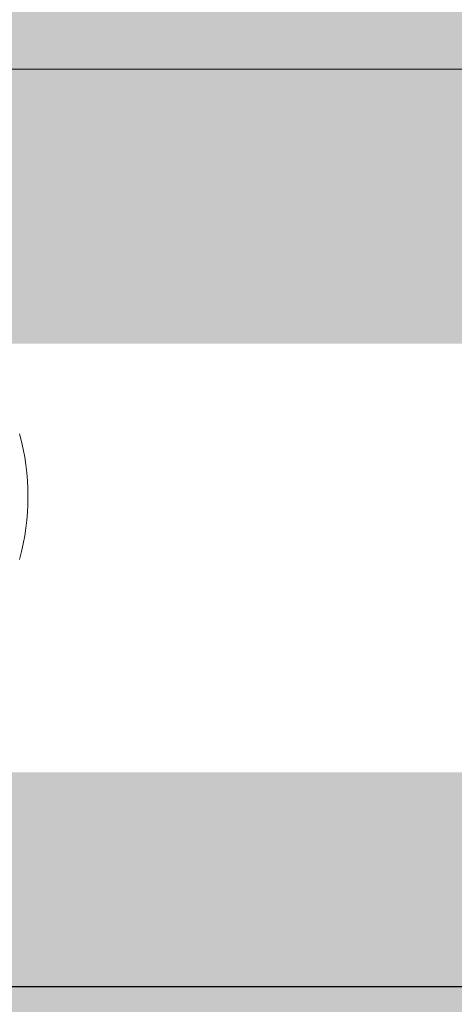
# Model space of a CAD drawing. Header units: millimetres. Extents: x -2074 to 12588, y -3630 to 101167.
# Tile 71 of 256: x 3108.27 to 3113.34, y -1642.97 to -1631.48. Entities that reach past the tile are written whole.
import ezdxf

# ---------------------------------------------------------------- set-up
doc = ezdxf.new("R2010")
doc.units = ezdxf.units.MM
doc.linetypes.add('CONTINOUS', pattern=[0])
for name, color, linetype, lineweight in [('SelinAr_BUD_posadzka', 7, 'Continuous', 20), ('SelinAr_BUD_posadzka cokoły', 5, 'Continuous', 18), ('SelinAr_BUD_posadzka okładziny ścienne', 5, 'Continuous', 20), ('SelinAr_BUD_ściany', 7, 'Continuous', 25), ('SelinAr_WYP_armatura', 8, 'Continuous', 18)]:
    doc.layers.add(name, color=color, linetype=linetype, lineweight=lineweight)
doc.linetypes.add('_EL_VEDENI_NN_NADZ', pattern='A,0.39,-0.59,[109,cadkon.shx,S=0.2,R=0,X=0,Y=0],-1.97,0.39,-0.39', length=3.73)

# ---------------------------------------------------------------- blocks, each defined once
blk = doc.blocks.new('ORAS_ELECTRA')
blk.add_arc((0.9, -0.215), 2.807, 344.8647, 15.1366)
blk = doc.blocks.new('ROCA DAMA_60x32')
blk.add_line((-23, -10.7), (23, -10.7))
blk.add_lwpolyline([(-30, -1.5, -0.414214), (-28.5, 0), (28.5, 0, -0.414214), (30, -1.5), (30, -27, -0.414214), (25, -32), (-25, -32, -0.414214), (-30, -27), (-30, -1.5)], format="xyb")
blk.add_blockref('ORAS_ELECTRA', (0, -5.502))
blk = doc.blocks.new('ewerwerwerwe')
at = {"layer": 'SelinAr_BUD_ściany'}
blk.add_lwpolyline([(2979.357, 1344.741), (2979.357, 1357.241), (3042.157, 1357.241), (3042.157, 1402.241), (3052.157, 1402.241), (3052.157, 1357.241), (3157.157, 1357.241), (3157.157, 1620.241), (3149.657, 1620.241), (3149.657, 1630.241), (3157.157, 1630.241), (3157.157, 1750.241)], dxfattribs=at)
at = {"layer": 'SelinAr_WYP_armatura', "color": 211, "linetype": 'Continuous', "lineweight": 13, "xscale": -1, "rotation": 180}
blk.add_blockref('ROCA DAMA_60x32', (3104.656, 1357.241), dxfattribs=at)

msp = doc.modelspace()

# ---------------------------------------------------------------- block references
msp.add_blockref('ewerwerwerwe', (0, -3000))

# ---------------------------------------------------------------- next in the draw order: linework, layer by layer
at = {"layer": 'SelinAr_BUD_posadzka'}
msp.add_lwpolyline([(2979.357, -1655.259), (2979.357, -1642.759), (3042.157, -1642.759), (3042.157, -1597.759), (3052.157, -1597.759), (3052.157, -1642.759), (3157.157, -1642.759), (3157.157, -1379.759), (3149.657, -1379.759), (3149.657, -1369.759), (3157.157, -1369.759), (3157.157, -1249.759)], dxfattribs=at)
at = {"layer": 'SelinAr_BUD_posadzka cokoły', "linetype": '_EL_VEDENI_NN_NADZ', "ltscale": 3, "const_width": 5}
msp.add_lwpolyline([(3149.657, -1378.509), (3157.157, -1378.509), (3157.157, -1642.759), (3052.157, -1642.759), (3052.157, -1597.759)], dxfattribs=at)
at = {"layer": 'SelinAr_BUD_posadzka okładziny ścienne', "color": 30, "linetype": 'CONTINOUS', "ltscale": 0.2, "const_width": 5}
msp.add_lwpolyline([(3062.157, -1389.759), (3147.157, -1389.759), (3147.157, -1632.759), (3062.157, -1632.759)], close=True, dxfattribs=at)

doc.saveas('drawing.dxf')
